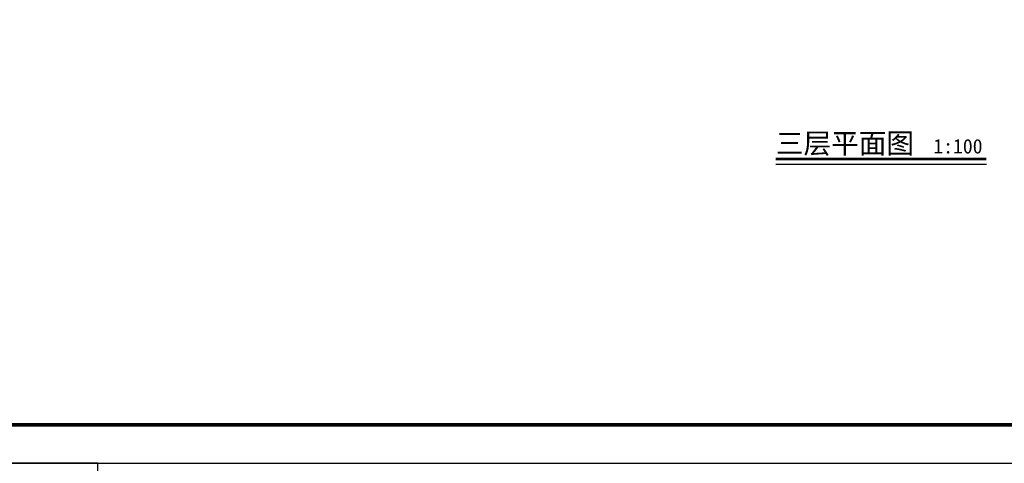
# Model space of a CAD drawing. Header units: inches. Extents: x 224620 to 3435104, y 247406 to 993300.
# Tile 53 of 110: x 269392 to 294935, y 513549 to 525069. Entities that reach past the tile are written whole.
import ezdxf

# ---------------------------------------------------------------- set-up
doc = ezdxf.new("R2010")
doc.units = ezdxf.units.IN
doc.header["$MEASUREMENT"] = 0
for name, color, linetype in [('DIM_SYMB', 3, 'Continuous'), ('PUB_TEXT', 7, 'Continuous'), ('PUB_TITLE', 4, 'Continuous')]:
    doc.layers.add(name, color=color, linetype=linetype)
doc.styles.add('黑体', font='simhei.ttf')

# ---------------------------------------------------------------- blocks, each defined once
blk = doc.blocks.new('wrtgtg')
at = {"layer": 'PUB_TITLE'}
blk.add_lwpolyline([(-75296, -5841), (8804, -5841), (8804, 53559), (-75296, 53559)], close=True, dxfattribs=at)
at = {"layer": 'PUB_TITLE', "const_width": 100}
blk.add_lwpolyline([(-72796, -4841), (7804, -4841), (7804, 52559), (-72796, 52559)], close=True, dxfattribs=at)

msp = doc.modelspace()

# ---------------------------------------------------------------- linework, layer by layer
msp.add_lwpolyline([(250809, 507840.1), (271417.2, 507840.1), (271417.2, 513548.7), (250809, 513548.7)], close=True)
at = {"layer": 'DIM_SYMB', "const_width": 70}
msp.add_lwpolyline([(289008.2, 521454.3), (294470, 521454.3)], dxfattribs=at)
at = {"layer": 'DIM_SYMB'}
msp.add_lwpolyline([(289008.2, 521314.3), (294470, 521314.3)], dxfattribs=at)

# ---------------------------------------------------------------- block references
msp.add_blockref('wrtgtg', (326104.7, 519390))

# ---------------------------------------------------------------- texts
at = {"layer": 'PUB_TEXT', "style": '黑体'}
for s, height, p in [('三层平面图', 525.74, (289008.2, 521594.3)), ('1:100', 375.53, (293093.6, 521594.3))]:
    msp.add_text(s, height=height, dxfattribs=at).set_placement(p)

doc.saveas('drawing.dxf')
